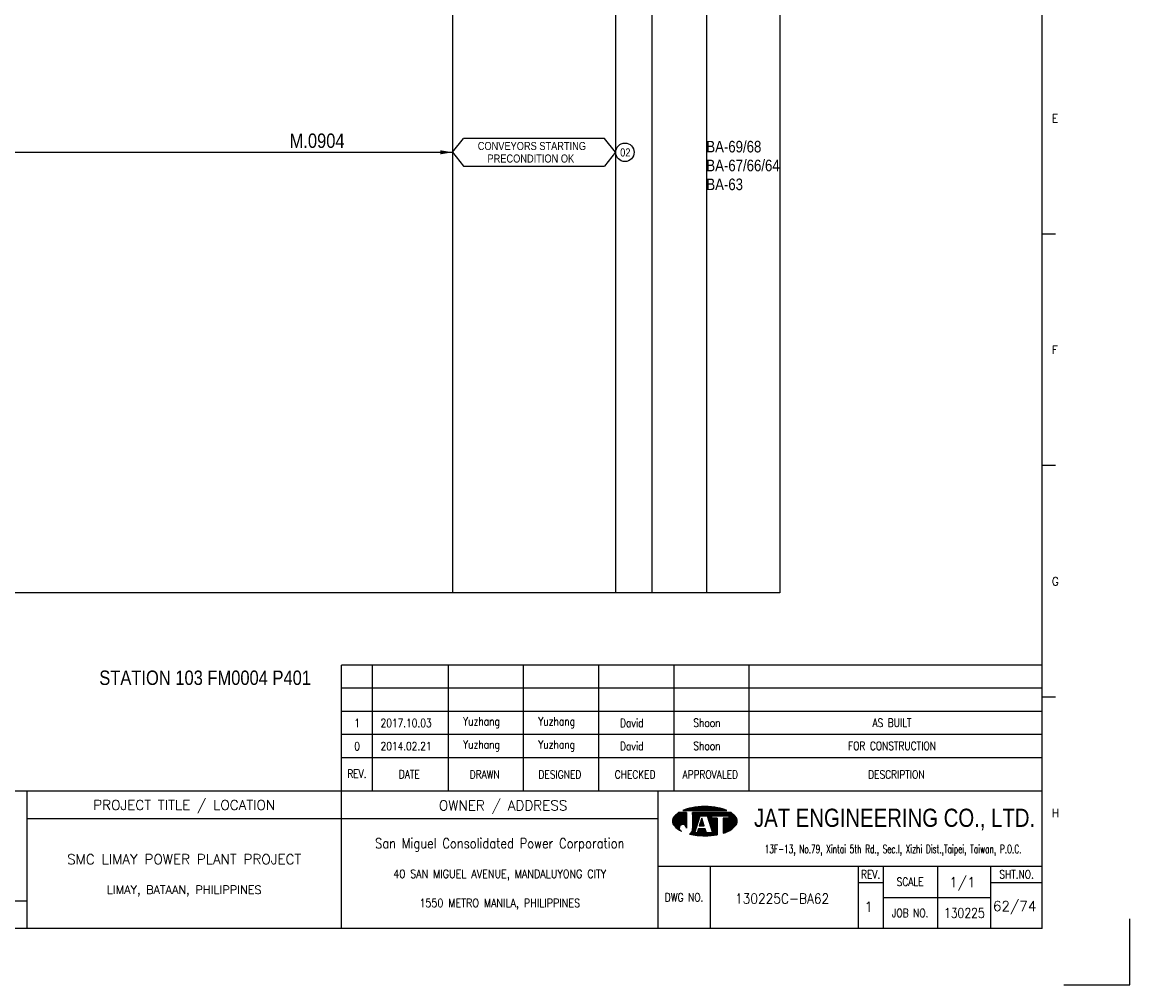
# Model space of a CAD drawing. Extents: x 2426 to 3392, y -142 to 540.
# Tile 3 of 4: x 3007 to 3392, y -142 to 193. Entities that reach past the tile are written whole.
import ezdxf
from ezdxf.enums import TextEntityAlignment as Align
from ezdxf.lldxf.tags import DXFTag

# ---------------------------------------------------------------- set-up
doc = ezdxf.new("R2010")
doc.units = 0
doc.header["$MEASUREMENT"] = 0
for name, color, linetype in [('B_DIM', 7, 'Continuous'), ('CON', 4, 'Continuous'), ('DCS', 7, 'Continuous'), ('HID', 2, 'HIDDEN'), ('T', 2, 'Continuous'), ('TEXT', 7, 'Continuous'), ('圖框CON', 4, 'Continuous'), ('框線', 6, 'Continuous')]:
    doc.layers.add(name, color=color, linetype=linetype)
doc.styles.add('AEH', font='simplex', dxfattribs={"width": 0.8, "bigfont": 'ae'})
doc.styles.add('DAYUKP', font='complex', dxfattribs={"bigfont": 'DAYUKP.SHX'})
doc.styles.add('E2', font='simplex.shx', dxfattribs={"height": 2})
doc.styles.add('E3', font='simplex.shx', dxfattribs={"height": 3})
doc.styles.add('ROMANS', font='romans', dxfattribs={"width": 0.8})
doc.styles.add('style3', font='ARIALN.TTF')
doc.styles.add('WMF-Arial0', font='arial.ttf')
tags = doc.linetypes.add('HIDDEN', pattern=[4, 1.5, -1, 1.5]).pattern_tags.tags
tags[8:9] = [DXFTag(74, 4), DXFTag(75, 0), DXFTag(340, '0'), DXFTag(46, 1.0), DXFTag(50, 0.0), DXFTag(44, 0.0), DXFTag(45, 0.0)]
tags[6:7] = [DXFTag(74, 4), DXFTag(75, 0), DXFTag(340, '0'), DXFTag(46, 1.0), DXFTag(50, 0.0), DXFTag(44, 0.0), DXFTag(45, 0.0)]
tags[4:5] = [DXFTag(74, 4), DXFTag(75, 0), DXFTag(340, '0'), DXFTag(46, 1.0), DXFTag(50, 0.0), DXFTag(44, 0.0), DXFTag(45, 0.0)]

# ---------------------------------------------------------------- blocks, each defined once
blk = doc.blocks.new('LEADER')
at = {"layer": 'CON'}
blk.add_solid([(0.85, -0.57), (0.85, -1.57), (3.85, -1.07)], dxfattribs=at)
blk = doc.blocks.new('1880-TITLE_BLK')
at = {"layer": 'TEXT', "color": 2, "linetype": 'Continuous', "style": 'E3'}
for tag, p in [('SCALE', (790.95, 31.17)), ('DWG_NO', (736.41, 26.44)), ('REV', (762.59, 23.97)), ('SHT_NO', (806.74, 23.97))]:
    blk.add_attdef(tag, text='', height=3, dxfattribs=at).set_placement(p, align=Align.MIDDLE)
at = {"layer": 'TEXT', "linetype": 'Continuous', "style": 'E2', "width": 0.6}
for tag, p in [('REV_DATE', (418.65, 19.76)), ('APPR_DATE', (492.93, 19.76))]:
    blk.add_attdef(tag, text='', height=2, dxfattribs=at).set_placement(p, align=Align.MIDDLE_LEFT)
blk = doc.blocks.new('1')
at = {"layer": 'B_DIM'}
for p, q in [((2181.53, 118.11), (1938.08, 118.11)), ((1938.08, 74.29), (1938.08, 118.11)), ((1948.92, 74.29), (1948.92, 118.11)), ((1975.28, 74.29), (1975.28, 118.11)), ((2001.39, 74.29), (2001.39, 118.11)), ((2027.5, 74.29), (2027.5, 118.11)), ((2053.62, 74.29), (2053.62, 118.11)), ((2079.73, 74.29), (2079.73, 118.11)), ((2181.53, 110.07), (1938.08, 110.07)), ((1938.08, 77.93), (1938.08, 104.33)), ((2181.53, 102.03), (1938.08, 102.03)), ((2181.53, 93.99), (1938.08, 93.99)), ((2181.53, 85.95), (1938.08, 85.95))]:
    blk.add_line(p, q, dxfattribs=at)
at = {"layer": 'DEFPOINTS'}
blk.add_lwpolyline([(2189, 7.08), (2211.97, 7.08), (2211.97, 30.05)], dxfattribs=at)
at = {"layer": 'T', "color": 0, "lineweight": -3}
for p, q in [((2053.09, 63.82), (2056.14, 66.87)), ((2053.09, 64.04), (2055.92, 66.87)), ((2053.11, 63.62), (2056.36, 66.87)), ((2053.12, 64.29), (2055.7, 66.87)), ((2053.14, 63.43), (2056.58, 66.87)), ((2053.18, 63.25), (2056.8, 66.87)), ((2053.18, 64.57), (2055.47, 66.87)), ((2053.24, 63.08), (2057.03, 66.87)), ((2053.29, 64.91), (2055.25, 66.87)), ((2053.3, 62.92), (2057.25, 66.87)), ((2053.37, 62.77), (2057.47, 66.87)), ((2053.45, 62.63), (2057.69, 66.87)), ((2053.54, 62.5), (2057.91, 66.86)), ((2053.61, 65.45), (2054.47, 66.31)), ((2053.64, 62.37), (2057.91, 66.64)), ((2053.74, 62.25), (2057.91, 66.42)), ((2053.84, 62.14), (2057.91, 66.2)), ((2053.95, 62.02), (2057.91, 65.98)), ((2054.07, 61.91), (2057.91, 65.75)), ((2054.18, 61.8), (2057.91, 65.53)), ((2056.94, 67.67), (2057.09, 67.82)), ((2057.16, 67.67), (2057.44, 67.95)), ((2057.39, 67.67), (2057.78, 68.07)), ((2057.61, 67.67), (2058.11, 68.18)), ((2057.83, 67.67), (2058.43, 68.27)), ((2058.05, 67.67), (2058.73, 68.35)), ((2058.27, 67.67), (2059.03, 68.43)), ((2058.49, 67.67), (2059.32, 68.49)), ((2058.72, 67.67), (2059.6, 68.55)), ((2058.94, 67.67), (2059.87, 68.6)), ((2059.16, 67.67), (2060.14, 68.65)), ((2059.38, 67.67), (2060.41, 68.7)), ((2059.6, 67.67), (2060.67, 68.74)), ((2059.82, 67.67), (2060.93, 68.77)), ((2060.05, 67.67), (2061.18, 68.81)), ((2060.05, 63.24), (2063.68, 66.87)), ((2060.05, 63.46), (2063.46, 66.87)), ((2060.05, 63.68), (2063.23, 66.87)), ((2060.05, 63.9), (2063.01, 66.87)), ((2060.05, 64.13), (2062.79, 66.87)), ((2060.05, 64.35), (2062.57, 66.87)), ((2060.05, 64.57), (2062.35, 66.87)), ((2060.05, 64.79), (2062.13, 66.87)), ((2060.05, 65.01), (2061.9, 66.87)), ((2060.05, 65.23), (2061.68, 66.87)), ((2060.05, 65.46), (2061.46, 66.87)), ((2060.05, 66.12), (2060.79, 66.87)), ((2060.05, 66.34), (2060.57, 66.87)), ((2060.05, 66.56), (2060.35, 66.87)), ((2060.05, 66.79), (2060.13, 66.87)), ((2060.05, 65.68), (2061.24, 66.87)), ((2060.05, 65.9), (2061.02, 66.87)), ((2060.05, 63.02), (2062.67, 65.64)), ((2060.27, 67.67), (2061.44, 68.84)), ((2060.49, 67.67), (2061.69, 68.87)), ((2060.71, 67.67), (2061.93, 68.89)), ((2060.93, 67.67), (2062.18, 68.91)), ((2061.15, 67.67), (2062.42, 68.93)), ((2061.38, 67.67), (2062.66, 68.95)), ((2061.6, 67.67), (2062.89, 68.97)), ((2061.82, 67.67), (2063.13, 68.98)), ((2062.04, 67.67), (2063.36, 68.99)), ((2062.26, 67.67), (2063.59, 69)), ((2062.48, 67.67), (2063.82, 69)), ((2062.71, 67.67), (2064.04, 69.01)), ((2062.83, 65.8), (2063.9, 66.87)), ((2062.93, 67.67), (2064.27, 69.01)), ((2063.05, 65.8), (2064.12, 66.87)), ((2063.15, 67.67), (2064.49, 69.01)), ((2063.27, 65.8), (2064.34, 66.87)), ((2063.37, 67.67), (2064.71, 69.01)), ((2063.49, 65.8), (2064.56, 66.87)), ((2063.59, 67.67), (2064.92, 69)), ((2063.72, 65.8), (2064.79, 66.87)), ((2063.81, 67.67), (2065.14, 69)), ((2063.94, 65.8), (2065.01, 66.87)), ((2064.04, 67.67), (2065.35, 68.99)), ((2064.16, 65.8), (2065.23, 66.87)), ((2064.26, 67.67), (2065.56, 68.98)), ((2064.38, 65.8), (2065.45, 66.87)), ((2064.48, 67.67), (2065.78, 68.97)), ((2064.6, 65.8), (2065.67, 66.87)), ((2064.7, 67.67), (2065.98, 68.95)), ((2064.82, 65.8), (2065.89, 66.87)), ((2064.92, 67.67), (2066.19, 68.94)), ((2065.05, 65.8), (2066.12, 66.87)), ((2065.14, 67.67), (2066.4, 68.92)), ((2065.16, 65.69), (2066.34, 66.87)), ((2065.22, 65.53), (2066.56, 66.87)), ((2065.27, 65.36), (2066.78, 66.87)), ((2065.32, 65.19), (2067, 66.87)), ((2065.37, 67.67), (2066.6, 68.9)), ((2065.38, 65.02), (2067.22, 66.87)), ((2065.43, 64.85), (2067.45, 66.87)), ((2065.48, 64.69), (2067.67, 66.87)), ((2065.54, 64.52), (2066.74, 65.71)), ((2065.59, 67.67), (2066.8, 68.88)), ((2065.59, 64.35), (2066.74, 65.49)), ((2065.81, 67.67), (2067, 68.86)), ((2066.03, 67.67), (2067.2, 68.84)), ((2066.25, 67.67), (2067.4, 68.82)), ((2066.47, 67.67), (2067.6, 68.79)), ((2066.7, 67.67), (2067.79, 68.77)), ((2066.82, 65.8), (2067.89, 66.87)), ((2066.92, 67.67), (2067.98, 68.74)), ((2067.04, 65.8), (2068.11, 66.87)), ((2067.14, 67.67), (2068.18, 68.71)), ((2067.26, 65.8), (2068.33, 66.87)), ((2067.36, 67.67), (2068.37, 68.68)), ((2067.48, 65.8), (2068.55, 66.87)), ((2067.58, 67.67), (2068.56, 68.64)), ((2067.71, 65.8), (2068.78, 66.87)), ((2067.81, 67.67), (2068.75, 68.61)), ((2067.93, 65.8), (2069, 66.87)), ((2068.03, 67.67), (2068.93, 68.58)), ((2068.15, 65.8), (2069.22, 66.87)), ((2068.25, 67.67), (2069.12, 68.54)), ((2068.37, 65.8), (2069.44, 66.87)), ((2068.47, 67.67), (2069.3, 68.5)), ((2068.59, 65.8), (2069.66, 66.87)), ((2068.69, 67.67), (2069.48, 68.46)), ((2068.81, 65.8), (2069.88, 66.87)), ((2068.91, 67.67), (2069.66, 68.42)), ((2069.04, 65.8), (2070.11, 66.87)), ((2069.14, 67.67), (2069.84, 68.37)), ((2069.26, 65.8), (2070.33, 66.87)), ((2069.36, 67.67), (2070.01, 68.33)), ((2069.48, 65.8), (2070.55, 66.87)), ((2069.58, 67.67), (2070.19, 68.28)), ((2069.7, 65.8), (2070.77, 66.87)), ((2069.8, 67.67), (2070.36, 68.23)), ((2069.92, 65.8), (2070.99, 66.87)), ((2070.02, 67.67), (2070.53, 68.18)), ((2070.14, 65.8), (2071.21, 66.87)), ((2070.24, 67.67), (2070.7, 68.13)), ((2070.37, 65.8), (2071.44, 66.87)), ((2070.47, 67.67), (2070.87, 68.07)), ((2070.59, 65.8), (2071.66, 66.87)), ((2070.69, 67.67), (2071.03, 68.02)), ((2070.75, 63.08), (2074.07, 66.4)), ((2070.75, 62.86), (2074.19, 66.3)), ((2070.75, 62.63), (2074.31, 66.2)), ((2070.75, 62.41), (2074.43, 66.09)), ((2070.75, 62.19), (2074.54, 65.98)), ((2070.75, 61.97), (2074.66, 65.87)), ((2070.75, 61.75), (2074.77, 65.76)), ((2070.75, 61.53), (2074.87, 65.65)), ((2070.75, 61.3), (2074.98, 65.53)), ((2070.81, 65.8), (2071.88, 66.87)), ((2070.91, 67.67), (2071.2, 67.96)), ((2071.03, 65.8), (2072.1, 66.87)), ((2071.13, 67.67), (2071.36, 67.9)), ((2071.25, 65.8), (2072.32, 66.87)), ((2071.35, 67.67), (2071.52, 67.84)), ((2071.47, 65.8), (2072.54, 66.87)), ((2071.57, 67.67), (2071.68, 67.77)), ((2071.7, 65.8), (2072.77, 66.87)), ((2071.8, 67.67), (2071.83, 67.71)), ((2071.92, 65.8), (2072.99, 66.87)), ((2072.14, 65.8), (2073.21, 66.87)), ((2072.36, 65.8), (2073.43, 66.87)), ((2072.58, 65.8), (2073.57, 66.78)), ((2072.62, 65.62), (2073.7, 66.69)), ((2072.62, 65.39), (2073.83, 66.6)), ((2072.62, 65.17), (2073.95, 66.5)), ((2054.29, 61.7), (2057.91, 65.31)), ((2054.41, 61.59), (2057.91, 65.09)), ((2054.53, 61.49), (2057.91, 64.87)), ((2054.65, 61.39), (2057.91, 64.65)), ((2054.78, 61.29), (2055.59, 62.11)), ((2054.9, 61.2), (2055.48, 61.77)), ((2056.12, 62.63), (2057.91, 64.42)), ((2056.46, 62.75), (2057.91, 64.2)), ((2056.7, 62.77), (2057.91, 63.98)), ((2056.9, 62.75), (2057.91, 63.76)), ((2057.08, 62.71), (2057.91, 63.54)), ((2057.23, 62.64), (2057.91, 63.32)), ((2057.37, 62.56), (2057.91, 63.09)), ((2057.5, 62.46), (2057.91, 62.87)), ((2057.61, 62.35), (2057.91, 62.65)), ((2057.7, 62.23), (2057.91, 62.43)), ((2057.79, 62.09), (2057.91, 62.21)), ((2057.85, 61.93), (2057.91, 61.99)), ((2057.89, 61.75), (2057.91, 61.76)), ((2059.09, 59.4), (2061.43, 61.74)), ((2059.86, 60.39), (2061.54, 62.07)), ((2059.98, 60.73), (2061.64, 62.39)), ((2060.03, 61), (2061.74, 62.72)), ((2060.05, 62.8), (2062.57, 65.32)), ((2060.05, 62.57), (2062.47, 64.99)), ((2060.05, 62.35), (2062.36, 64.67)), ((2060.05, 62.13), (2062.26, 64.34)), ((2060.05, 61.91), (2062.16, 64.02)), ((2060.05, 61.69), (2062.05, 63.69)), ((2060.05, 61.46), (2061.95, 63.37)), ((2062.45, 62.32), (2063.71, 63.57)), ((2062.5, 62.58), (2063.65, 63.74)), ((2062.6, 62.91), (2063.6, 63.91)), ((2062.68, 62.32), (2063.76, 63.4)), ((2062.7, 63.23), (2063.55, 64.08)), ((2062.8, 63.56), (2063.49, 64.25)), ((2062.9, 62.32), (2063.81, 63.24)), ((2062.91, 63.88), (2063.44, 64.42)), ((2063.01, 64.2), (2063.39, 64.58)), ((2063.11, 64.53), (2063.33, 64.75)), ((2063.12, 62.32), (2063.87, 63.07)), ((2063.21, 64.85), (2063.28, 64.92)), ((2063.34, 62.32), (2063.92, 62.9)), ((2063.56, 62.32), (2063.97, 62.73)), ((2063.78, 62.32), (2064.03, 62.56)), ((2064.01, 62.32), (2064.08, 62.39)), ((2065.65, 64.18), (2066.74, 65.27)), ((2065.7, 64.01), (2066.74, 65.05)), ((2065.75, 63.84), (2066.9, 65)), ((2065.81, 63.68), (2067.12, 65)), ((2065.86, 63.51), (2067.35, 65)), ((2065.91, 63.34), (2067.57, 65)), ((2065.97, 63.17), (2067.79, 65)), ((2066.02, 63), (2068.01, 65)), ((2066.07, 62.84), (2068.23, 65)), ((2066.13, 62.67), (2068.46, 65)), ((2066.18, 62.5), (2068.61, 64.93)), ((2066.23, 62.33), (2068.61, 64.71)), ((2066.29, 62.16), (2068.61, 64.48)), ((2066.34, 61.99), (2068.61, 64.26)), ((2066.39, 61.83), (2068.61, 64.04)), ((2066.45, 61.66), (2068.61, 63.82)), ((2066.5, 61.49), (2068.61, 63.6)), ((2066.56, 61.32), (2068.61, 63.38)), ((2066.61, 61.15), (2068.61, 63.15)), ((2066.66, 60.99), (2068.61, 62.93)), ((2066.72, 60.82), (2068.61, 62.71)), ((2066.77, 60.65), (2068.61, 62.49)), ((2066.82, 60.48), (2068.61, 62.27)), ((2066.88, 60.31), (2068.61, 62.05)), ((2066.93, 60.14), (2068.61, 61.82)), ((2066.98, 59.98), (2068.61, 61.6)), ((2070.75, 61.08), (2075.08, 65.41)), ((2070.75, 60.86), (2075.17, 65.28)), ((2070.75, 60.64), (2075.25, 65.14)), ((2070.75, 63.96), (2071.78, 65)), ((2070.75, 63.74), (2072, 65)), ((2070.75, 63.52), (2072.22, 65)), ((2070.75, 63.3), (2072.45, 65)), ((2070.75, 64.41), (2071.34, 65)), ((2070.75, 64.19), (2071.56, 65)), ((2070.75, 64.85), (2070.89, 65)), ((2070.75, 64.63), (2071.12, 65)), ((2070.75, 60.42), (2075.33, 64.99)), ((2070.75, 60.2), (2075.39, 64.84)), ((2070.75, 59.97), (2075.45, 64.67)), ((2070.75, 59.75), (2075.5, 64.5)), ((2071.07, 59.85), (2075.53, 64.32)), ((2071.42, 59.97), (2075.56, 64.12)), ((2071.78, 60.12), (2075.57, 63.9)), ((2072.17, 60.28), (2075.55, 63.67)), ((2072.59, 60.48), (2075.51, 63.4)), ((2073.08, 60.75), (2075.42, 63.1)), ((2073.74, 61.19), (2075.24, 62.69)), ((2055.03, 61.11), (2055.46, 61.53)), ((2055.16, 61.01), (2055.47, 61.33)), ((2055.3, 60.93), (2055.52, 61.15)), ((2055.43, 60.84), (2055.59, 60.99)), ((2055.57, 60.76), (2055.67, 60.85)), ((2055.71, 60.67), (2055.76, 60.73)), ((2055.85, 60.59), (2055.88, 60.62)), ((2056, 60.52), (2056, 60.52)), ((2056.14, 60.44), (2056.14, 60.44)), ((2057.91, 61.54), (2057.91, 61.55)), ((2059.28, 59.36), (2061.33, 61.42)), ((2059.46, 59.32), (2061.23, 61.09)), ((2059.64, 59.29), (2061.12, 60.77)), ((2059.83, 59.25), (2061.02, 60.44)), ((2060.02, 59.22), (2060.92, 60.12)), ((2060.05, 61.24), (2060.05, 61.24)), ((2060.21, 59.19), (2060.93, 59.91)), ((2060.4, 59.16), (2061.15, 59.91)), ((2060.59, 59.13), (2061.38, 59.91)), ((2060.78, 59.1), (2061.6, 59.91)), ((2060.98, 59.07), (2063.16, 61.25)), ((2061.17, 59.04), (2063.38, 61.25)), ((2061.37, 59.02), (2063.6, 61.25)), ((2061.57, 59), (2063.82, 61.25)), ((2061.68, 59.99), (2062.94, 61.25)), ((2061.77, 58.97), (2064.04, 61.25)), ((2061.78, 60.32), (2062.71, 61.25)), ((2061.88, 60.64), (2062.49, 61.25)), ((2061.97, 58.95), (2064.27, 61.25)), ((2061.99, 60.96), (2062.27, 61.25)), ((2062.17, 58.94), (2064.45, 61.21)), ((2062.38, 58.92), (2064.51, 61.05)), ((2062.58, 58.9), (2064.56, 60.88)), ((2062.79, 58.89), (2064.61, 60.71)), ((2063, 58.88), (2064.67, 60.54)), ((2063.21, 58.87), (2064.72, 60.37)), ((2063.43, 58.86), (2064.77, 60.2)), ((2063.64, 58.85), (2064.82, 60.03)), ((2063.86, 58.85), (2064.92, 59.91)), ((2064.08, 58.84), (2065.15, 59.91)), ((2064.3, 58.84), (2065.37, 59.91)), ((2064.52, 58.84), (2065.59, 59.91)), ((2064.74, 58.85), (2065.81, 59.91)), ((2064.97, 58.85), (2066.03, 59.91)), ((2065.2, 58.86), (2066.25, 59.91)), ((2065.43, 58.87), (2066.48, 59.91)), ((2065.66, 58.88), (2066.7, 59.91)), ((2065.9, 58.89), (2066.92, 59.91)), ((2066.14, 58.91), (2068.61, 61.38)), ((2066.38, 58.93), (2068.61, 61.16)), ((2066.62, 58.95), (2068.61, 60.94)), ((2066.87, 58.97), (2068.61, 60.72)), ((2067.11, 59), (2068.61, 60.49)), ((2067.37, 59.03), (2068.61, 60.27)), ((2067.62, 59.06), (2068.61, 60.05)), ((2067.88, 59.1), (2068.61, 59.83)), ((2068.14, 59.14), (2068.61, 59.61)), ((2068.4, 59.18), (2068.61, 59.38))]:
    blk.add_line(p, q, dxfattribs=at)
at = {"layer": 'T', "lineweight": -3}
for p, q in [((2057.91, 66.87), (2055.21, 66.87)), ((2056.73, 67.67), (2071.93, 67.67)), ((2057.91, 66.87), (2057.91, 61.52)), ((2073.45, 66.87), (2060.05, 66.87)), ((2060.05, 66.33), (2060.05, 66.87)), ((2060.05, 66.87), (2060.05, 61.23)), ((2060.85, 59.91), (2062.72, 65.8)), ((2062.72, 65.8), (2065.13, 65.8)), ((2063.79, 65.8), (2065.13, 65.8)), ((2065.13, 65.8), (2067, 59.91)), ((2066.74, 65.8), (2072.62, 65.8)), ((2066.74, 65), (2066.74, 65.8)), ((2072.62, 65.8), (2072.62, 65)), ((2061.8, 63.05), (2060.05, 61.24)), ((2063.26, 65), (2062.41, 62.32)), ((2062.41, 62.32), (2064.1, 62.32)), ((2064.1, 62.32), (2063.26, 65)), ((2068.61, 65), (2066.74, 65)), ((2068.61, 65), (2068.61, 59.21)), ((2072.62, 65), (2070.75, 65)), ((2070.75, 65), (2070.75, 59.74)), ((2061.65, 59.91), (2060.85, 59.91)), ((2062.08, 61.25), (2061.65, 59.91)), ((2064.44, 61.25), (2062.08, 61.25)), ((2064.86, 59.91), (2064.44, 61.25)), ((2067, 59.91), (2064.86, 59.91))]:
    blk.add_line(p, q, dxfattribs=at)
for centre, major_axis, start_param, end_param in [((2055.58, 63.92), (1.76, 1.76), 1.614811, 2.356194), ((2059.72, 60.14), (-5.73, 5.73), 6.088179, 6.3272), ((2062.5, 54), (-10.49, 10.49), 5.683021, 5.897183), ((2064.33, 44.23), (-17.52, 17.52), 5.497787, 5.683021), ((2064.33, 44.23), (17.52, 17.52), 0.600164, 0.785398), ((2066.16, 54), (10.49, 10.49), 0.386002, 0.600164), ((2068.93, 60.14), (-5.73, 5.73), 4.668374, 4.907395), ((2073.07, 63.92), (-1.76, 1.76), 3.926991, 4.668374), ((2055.58, 63.92), (-1.76, 1.76), 0.785398, 1.526782), ((2059.72, 67.71), (5.73, 5.73), 3.097578, 3.478972), ((2056.68, 61.54), (-0.868, 0.868), 3.906164, 8.245601), ((2068.93, 67.71), (-5.73, 5.73), 2.781027, 3.185607), ((2073.07, 63.92), (1.76, 1.76), 4.756403, 5.497787), ((2057.88, 61.28), (1.53, 1.53), 4.470635, 5.546585), ((2064.33, 83.62), (17.52, 17.52), 3.710226, 3.926991), ((2064.33, 83.62), (17.52, 17.52), 3.926991, 4.100643), ((2066.16, 73.85), (-10.49, 10.49), 2.670765, 2.781027)]:
    blk.add_ellipse(centre, major_axis=major_axis, ratio=1, start_param=start_param, end_param=end_param, dxfattribs=at)
at = {"layer": '圖框CON'}
for p, q in [((2186.14, 267.8), (2181.53, 267.8)), ((2186.14, 187.4), (2181.53, 187.4)), ((2186.14, 107), (2181.53, 107)), ((2048.1, 48.3), (2181.53, 48.3)), ((2066.14, 48.3), (2066.14, 26.6)), ((2117.55, 48.3), (2117.55, 26.6)), ((2126.28, 48.3), (2126.28, 26.6)), ((2145.25, 26.6), (2145.25, 48.3)), ((2163.72, 26.6), (2163.72, 48.3)), ((2117.55, 42.62), (2126.28, 42.62)), ((2163.72, 42.62), (2181.53, 42.62)), ((2126.28, 37.45), (2163.72, 37.45))]:
    blk.add_line(p, q, dxfattribs=at)
for points in [[(1828.89, 26.6), (1828.89, 74.29)], [(1938.08, 26.6), (1938.08, 74.29)], [(2048.1, 26.6), (2048.1, 74.29)], [(2048.1, 64.75), (1828.89, 64.75)], [(1828.89, 36.15), (1802.67, 36.15), (1651.45, 36.15)]]:
    blk.add_lwpolyline(points, dxfattribs=at)
at = {"layer": '框線'}
for p, q in [((2181.53, 26.6), (2181.53, 669.81)), ((2181.53, 74.29), (1308.62, 74.29)), ((2181.53, 26.6), (1308.62, 26.6))]:
    blk.add_line(p, q, dxfattribs=at)
at = {"style": 'DAYUKP'}
for s, p in [('E', (2184.79, 307.99)), ('F', (2184.79, 227.59)), ('G', (2184.79, 147.19)), ('H', (2184.79, 66.79))]:
    blk.add_text(s, height=2.87, dxfattribs=at).set_placement(p, align=Align.MIDDLE_LEFT)
at = {"style": 'WMF-Arial0', "width": 0.8}
blk.add_text('JAT ENGINEERING CO., LTD.', height=6.3172, dxfattribs=at).set_placement((2130.24, 64.55), align=Align.MIDDLE)
at = {"color": 2, "ltscale": 500, "style": 'ROMANS', "width": 0.85}
blk.add_text('San Miguel Consolidated Power Corporation', height=3.4457, dxfattribs=at).set_placement((1993.09, 56.23), align=Align.MIDDLE_CENTER)
at = {"color": 2, "ltscale": 500, "style": 'ROMANS'}
for s, height, p in [('SMC LIMAY POWER PLANT PROJECT', 3.4457, (1883.48, 50.7)), ('LIMAY, BATAAN, PHILIPPINES', 2.8714, (1883.48, 40.08))]:
    blk.add_text(s, height=height, dxfattribs=at).set_placement(p, align=Align.MIDDLE_CENTER)
at = {"color": 4, "ltscale": 500, "style": 'ROMANS', "width": 0.85}
for s, p in [('40 SAN MIGUEL AVENUE, MANDALUYONG CITY', (1993.09, 45.61)), ('1550 METRO MANILA, PHILIPPINES', (1993.09, 35.51))]:
    blk.add_text(s, height=2.8714, dxfattribs=at).set_placement(p, align=Align.MIDDLE_CENTER)
at = {"layer": 'B_DIM', "style": 'AEH', "width": 0.8}
for s, height, p in [('REV.', 2.871, (1943.45, 80.37)), ('DATE', 2.871, (1961.68, 80.21)), ('DRAWN', 2.871, (1987.87, 80.12)), ('DESIGNED', 2.871, (2013.98, 80.12)), ('CHECKED', 2.871, (2040.1, 80.12)), ('APPROVALED', 2.871, (2066.21, 80.12)), ('DESCRIPTION', 2.8714, (2130.87, 80.12))]:
    blk.add_text(s, height=height, dxfattribs=at).set_placement(p, align=Align.MIDDLE)
at = {"layer": 'HID', "ltscale": 500, "style": 'ROMANS'}
for s, p in [('PROJECT TITLE / LOCATION', (1883.48, 69.28)), ('OWNER / ADDRESS', (1994.25, 69.12))]:
    blk.add_text(s, height=3.4457, dxfattribs=at).set_placement(p, align=Align.MIDDLE)
at = {"layer": 'HID', "color": 7, "style": 'ROMANS', "width": 0.8}
for s, p in [('REV.', (2121.92, 45.46)), ('SHT.NO.', (2172.62, 45.46)), ('SCALE', (2135.64, 42.87)), ('DWG NO.', (2057.12, 37.45)), ('JOB NO.', (2135.64, 32.03))]:
    blk.add_text(s, height=2.871, dxfattribs=at).set_placement(p, align=Align.MIDDLE)
at = {"layer": 'T', "color": 2, "ltscale": 500, "style": 'ROMANS', "width": 0.65}
blk.add_text('13F-13, No.79, Xintai 5th Rd., Sec.I, Xizhi Dist.,Taipei, Taiwan, P.O.C.', height=2.8714, dxfattribs=at).set_placement((2129.74, 52.81), align=Align.CENTER)

msp = doc.modelspace()

# ---------------------------------------------------------------- linework, layer by layer
at = {"layer": 'CON', "color": 6}
for p, q in [((3156.56, 147.34), (3160.46, 152.15)), ((3209.36, 152.15), (3160.46, 152.15)), ((3213.26, 147.34), (3209.36, 152.15)), ((3156.56, 147.34), (3160.46, 142.52)), ((3213.26, 147.34), (3209.36, 142.52)), ((3160.46, 142.52), (3209.36, 142.52))]:
    msp.add_line(p, q, dxfattribs=at)
at = {"layer": 'CON'}
msp.add_line((2886.24, 147.34), (3156.56, 147.34), dxfattribs=at)
msp.add_lwpolyline([(2556.31, 494.14), (3270.31, 494.14), (3270.31, -5.66), (2556.31, -5.66)], close=True, dxfattribs=at)
msp.add_circle((3216.48, 147.34), 3.21, dxfattribs=at)
at = {"layer": 'HID'}
for p, q in [((3156.56, 494.14), (3156.56, -5.66)), ((3213.26, 493.44), (3213.26, -5.66)), ((3225.86, 493.44), (3225.86, -5.66)), ((3244.76, 494.14), (3244.76, -5.66))]:
    msp.add_line(p, q, dxfattribs=at)

# ---------------------------------------------------------------- block references
msp.add_blockref('1', (1179.91, -148.85))
at = {"layer": 'CON', "xscale": 1.4, "yscale": 1.4, "zscale": 1.4}
msp.add_blockref('LEADER', (3151.17, 148.83), dxfattribs=at)
at = {"layer": 'TEXT', "color": 0}
ref = msp.add_blockref('1880-TITLE_BLK', (2425.26, -142.19), dxfattribs=dict(at, xscale=1.148576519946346, yscale=1.148576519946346, zscale=1.148576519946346))
ref.add_attrib('DWG_NO', '130225C-BA62', dxfattribs={"color": 2, "linetype": 'Continuous', "height": 3.4457, "style": 'E3', "width": 0.9}).set_placement((3271.08, -111.82), align=Align.MIDDLE)
ref.add_attrib('REV', '1', dxfattribs={"color": 2, "linetype": 'Continuous', "height": 3.45, "style": 'E3'}).set_placement((3301.15, -114.66), align=Align.MIDDLE)
ref.add_attrib('SCALE', '1/1', dxfattribs={"color": 2, "linetype": 'Continuous', "height": 3.446, "style": 'E3'}).set_placement((3333.72, -106.4), align=Align.MIDDLE)
ref.add_attrib('SHT_NO', '62/74', dxfattribs={"color": 2, "linetype": 'Continuous', "height": 3.446, "style": 'E3'}).set_placement((3351.86, -114.66), align=Align.MIDDLE)

# ---------------------------------------------------------------- texts
at = {"layer": 'CON', "style": 'style3'}
for s, p in [('CONVEYORS STARTING', (3165.36, 147.29)), ('PRECONDITION OK', (3168.74, 142.94)), ('02', (3214.83, 145.06))]:
    msp.add_text(s, height=2.8, dxfattribs=at).set_placement(p, align=Align.BOTTOM_LEFT)
for s, p in [('BA-69/68', (3244.76, 147.31)), ('BA-67/66/64', (3244.76, 140.76)), ('BA-63', (3244.76, 134.21))]:
    msp.add_text(s, height=4, dxfattribs=at).set_placement(p)
at = {"layer": 'DCS', "linetype": 'ByBlock', "style": 'style3'}
for s, p in [('M.0904', (3099.99, 148.86)), ('STATION 103 FM0004 P401', (3033.88, -37.63))]:
    msp.add_text(s, height=5, dxfattribs=at).set_placement(p)
at = {"layer": 'T', "style": 'AEH', "width": 0.8}
for s, height, p in [('1', 2.87, (3123.44, -50.88)), ('2017.10.03', 2.871, (3140.45, -50.84)), ('Yuzhang', 2.871, (3166.65, -50.76)), ('Yuzhang', 2.871, (3192.76, -50.76)), ('David', 2.871, (3218.87, -50.76)), ('Shoon', 2.871, (3244.98, -50.76)), ('AS BUILT', 2.871, (3309.26, -50.76)), ('0', 2.87, (3123.44, -58.92)), ('2014.02.21', 2.871, (3140.45, -58.88)), ('Yuzhang', 2.871, (3166.65, -58.8)), ('Yuzhang', 2.871, (3192.76, -58.8)), ('David', 2.871, (3218.87, -58.8)), ('Shoon', 2.871, (3244.98, -58.8)), ('FOR CONSTRUCTION', 2.8714, (3309.26, -58.8))]:
    msp.add_text(s, height=height, dxfattribs=at).set_placement(p, align=Align.MIDDLE)
at = {"layer": 'TEXT', "color": 2, "style": 'E3', "width": 0.8}
msp.add_text('130225', height=3.446, dxfattribs=at).set_placement((3334.39, -116.82), align=Align.MIDDLE_CENTER)

doc.saveas('drawing.dxf')
